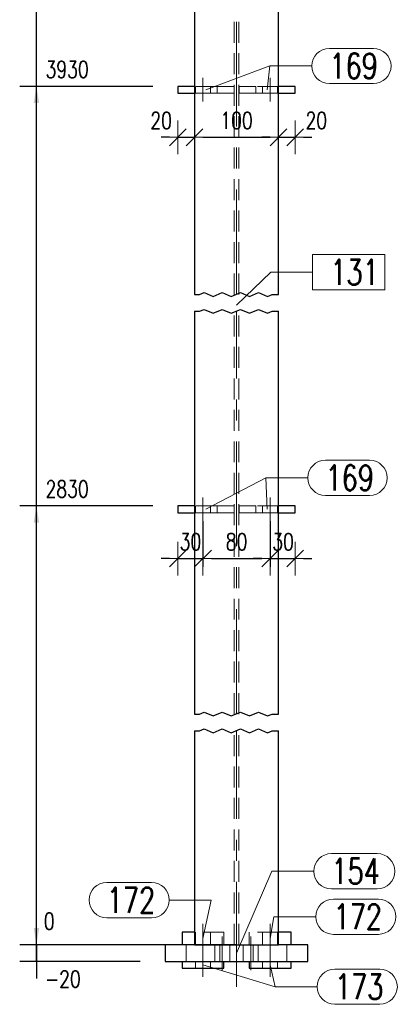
# Model space of a CAD drawing. Header units: millimetres. Extents: x -174 to 432, y 15762 to 16257.
# Tile 3 of 21: x -70 to -25, y 15904 to 16022. Entities that reach past the tile are written whole.
import ezdxf

# ---------------------------------------------------------------- set-up
doc = ezdxf.new("R2010")
doc.units = ezdxf.units.MM
doc.header["$LTSCALE"] = 10
doc.linetypes.add('HIDDEN', pattern=[0.375, 0.25, -0.125])
doc.linetypes.add('MITTE', pattern=[2, 1.25, -0.25, 0.25, -0.25])
doc.layers.get('Defpoints').update_dxf_attribs({"color": 1})
for name, color, linetype, lineweight in [('PS_DIM', 4, 'Continuous', 13), ('PS_Hidden', 2, 'HIDDEN', 9), ('PS_Mid', 5, 'MITTE', 15), ('PS_Pos', 1, 'Continuous', 15), ('PS_Shape', 161, 'Continuous', 30), ('PS_SOLID', 7, 'Continuous', 30)]:
    doc.layers.add(name, color=color, linetype=linetype, lineweight=lineweight)
doc.styles.add('simplex', font='simplex.shx', dxfattribs={"width": 0.75})
doc.dimstyles.new('1_10_GŁ_DS1-LS10', dxfattribs={"dimtxt": 2, "dimasz": 2, "dimexe": 2, "dimexo": 5, "dimgap": 1, "dimtad": 1, "dimjust": 4, "dimdec": 0, "dimlfac": 10, "dimtxsty": 'simplex', "dimblk1": 'NONE', "dimsah": 1, "dimcen": 2, "dimclrd": 256, "dimclre": 256, "dimclrt": 3, "dimadec": 1, "dimazin": 0, "dimtfac": 1, "dimtdec": 0, "dimtmove": 2, "dimatfit": 3, "dimfxl": 1, "dimarcsym": 0})
doc.dimstyles.new('1_10_PRZ', dxfattribs={"dimtxt": 2, "dimasz": 1, "dimexe": 2, "dimexo": 5, "dimgap": 1, "dimtad": 1, "dimdec": 0, "dimlfac": 10, "dimtxsty": 'simplex', "dimblk": 'dimznak', "dimcen": 2, "dimse1": 1, "dimse2": 1, "dimclrt": 3, "dimadec": 1, "dimazin": 0, "dimtfac": 1, "dimtdec": 0, "dimtix": 1, "dimtmove": 2, "dimatfit": 3, "dimldrblk": 'dim-grot', "dimfxl": 1, "dimarcsym": 0})
doc.dimstyles.new('1_10_SC', dxfattribs={"dimtxt": 2, "dimasz": 1, "dimexe": 1, "dimexo": 1, "dimgap": 1, "dimtad": 1, "dimdec": 0, "dimlfac": 10, "dimtxsty": 'simplex', "dimblk": 'dimznak', "dimcen": 2, "dimclrd": 256, "dimclre": 256, "dimclrt": 3, "dimadec": 1, "dimazin": 0, "dimtfac": 1, "dimtdec": 0, "dimtix": 1, "dimtmove": 2, "dimatfit": 3, "dimldrblk": 'dim-grot', "dimfxl": 1, "dimarcsym": 0})

# ---------------------------------------------------------------- blocks, each defined once
blk = doc.blocks.new('*D19')
at = {"layer": 'Defpoints', "color": 0, "transparency": 16777216}
for p in [(-67.97, 15911.4), (-39.11, 15911.4), (-50.61, 15909.4)]:
    blk.add_point(p, dxfattribs=at)
at = {"layer": 'PS_DIM', "lineweight": -2, "transparency": 16777216}
for p, q in [((-67.97, 15913.4), (-67.97, 15915.4)), ((-44.11, 15911.4), (-69.97, 15911.4)), ((-67.97, 15909.4), (-67.97, 15911.4)), ((-55.61, 15909.4), (-69.97, 15909.4)), ((-67.97, 15909.4), (-67.97, 15907.4))]:
    blk.add_line(p, q, dxfattribs=at)
at = {"layer": 'PS_DIM', "transparency": 16777216}
blk.add_solid([(-68.3, 15913.4), (-67.64, 15913.4), (-67.97, 15911.4)], dxfattribs=at)
at = {"layer": 'PS_DIM', "color": 3, "transparency": 16777216, "insert": (-64.81, 15907.32), "char_height": 2, "attachment_point": 5, "rotation": 0.0573, "style": 'simplex'}
blk.add_mtext('-20', dxfattribs=at)
blk = doc.blocks.new('_None')
blk = doc.blocks.new('*D20')
at = {"layer": 'Defpoints', "color": 0, "transparency": 16777216}
for p in [(-67.97, 15911.4), (-52.61, 15911.4), (-39.11, 15911.4)]:
    blk.add_point(p, dxfattribs=at)
at = {"layer": 'PS_DIM', "lineweight": -2, "transparency": 16777216}
for p, q in [((-67.97, 15913.4), (-67.97, 15915.4)), ((-44.11, 15911.4), (-69.97, 15911.4)), ((-57.61, 15911.4), (-69.97, 15911.4)), ((-67.97, 15911.4), (-67.97, 15909.4))]:
    blk.add_line(p, q, dxfattribs=at)
at = {"layer": 'PS_DIM', "transparency": 16777216}
blk.add_solid([(-68.3, 15913.4), (-67.64, 15913.4), (-67.97, 15911.4)], dxfattribs=at)
at = {"layer": 'PS_DIM', "color": 3, "transparency": 16777216, "insert": (-66.45, 15914.21), "char_height": 2, "attachment_point": 5, "rotation": 0.0573, "style": 'simplex'}
blk.add_mtext('0', dxfattribs=at)
blk = doc.blocks.new('*D21')
at = {"layer": 'Defpoints', "color": 0, "transparency": 16777216}
for p in [(-67.97, 15963.7), (-49.11, 15963.7), (-39.11, 15911.4)]:
    blk.add_point(p, dxfattribs=at)
at = {"layer": 'PS_DIM', "lineweight": -2, "transparency": 16777216}
for p, q in [((-54.11, 15963.7), (-69.97, 15963.7)), ((-67.97, 15911.4), (-67.97, 15961.7)), ((-44.11, 15911.4), (-69.97, 15911.4))]:
    blk.add_line(p, q, dxfattribs=at)
at = {"layer": 'PS_DIM', "transparency": 16777216}
blk.add_solid([(-68.3, 15961.7), (-67.64, 15961.7), (-67.97, 15963.7)], dxfattribs=at)
at = {"layer": 'PS_DIM', "color": 3, "transparency": 16777216, "insert": (-64.31, 15965.72), "char_height": 2, "attachment_point": 5, "rotation": 0.0573, "style": 'simplex'}
blk.add_mtext('2830', dxfattribs=at)
blk = doc.blocks.new('*D22')
at = {"layer": 'Defpoints', "color": 0, "transparency": 16777216}
for p in [(-67.97, 16013.7), (-49.11, 16013.7), (-39.11, 15911.4)]:
    blk.add_point(p, dxfattribs=at)
at = {"layer": 'PS_DIM', "lineweight": -2, "transparency": 16777216}
for p, q in [((-54.11, 16013.7), (-69.97, 16013.7)), ((-67.97, 15911.4), (-67.97, 16011.7)), ((-44.11, 15911.4), (-69.97, 15911.4))]:
    blk.add_line(p, q, dxfattribs=at)
at = {"layer": 'PS_DIM', "transparency": 16777216}
blk.add_solid([(-68.3, 16011.7), (-67.64, 16011.7), (-67.97, 16013.7)], dxfattribs=at)
at = {"layer": 'PS_DIM', "color": 3, "transparency": 16777216, "insert": (-64.31, 16015.72), "char_height": 2, "attachment_point": 5, "rotation": 0.0573, "style": 'simplex'}
blk.add_mtext('3930', dxfattribs=at)
blk = doc.blocks.new('*D23')
at = {"layer": 'Defpoints', "color": 0, "transparency": 16777216}
for p in [(-67.97, 16065.05), (-44.24, 16065.05), (-39.11, 15911.4)]:
    blk.add_point(p, dxfattribs=at)
at = {"layer": 'PS_DIM', "lineweight": -2, "transparency": 16777216}
for p, q in [((-49.24, 16065.05), (-69.97, 16065.05)), ((-67.97, 15911.4), (-67.97, 16063.05)), ((-44.11, 15911.4), (-69.97, 15911.4))]:
    blk.add_line(p, q, dxfattribs=at)
at = {"layer": 'PS_DIM', "transparency": 16777216}
blk.add_solid([(-68.3, 16063.05), (-67.64, 16063.05), (-67.97, 16065.05)], dxfattribs=at)
at = {"layer": 'PS_DIM', "color": 3, "transparency": 16777216, "insert": (-64.41, 16067.07), "char_height": 2, "attachment_point": 5, "rotation": 0.0573, "style": 'simplex'}
blk.add_mtext('7514', dxfattribs=at)
blk = doc.blocks.new('dimznak')
at = {"color": 0}
for points in [[(0, 2), (0, -2)], [(-2, 0), (2, 0)]]:
    blk.add_lwpolyline(points, dxfattribs=at)
at = {"color": 2}
blk.add_lwpolyline([(1, 1), (-1, -1)], dxfattribs=at)
blk = doc.blocks.new('*D27')
at = {"layer": 'Defpoints', "color": 0, "transparency": 16777216}
for p in [(-51.11, 16012.9), (-49.11, 16012.9), (-49.11, 16007.63)]:
    blk.add_point(p, dxfattribs=at)
at = {"layer": 'PS_DIM', "color": 0, "lineweight": -2, "transparency": 16777216}
for p, q in [((-52.11, 16007.63), (-53.11, 16007.63)), ((-51.11, 16007.63), (-49.11, 16007.63)), ((-48.11, 16007.63), (-47.11, 16007.63))]:
    blk.add_line(p, q, dxfattribs=at)
blk.add_blockref('dimznak', (-51.11, 16007.63), dxfattribs=at)
at = {"layer": 'PS_DIM', "color": 0, "lineweight": -2, "transparency": 16777216, "rotation": 180}
blk.add_blockref('dimznak', (-49.11, 16007.63), dxfattribs=at)
at = {"layer": 'PS_DIM', "color": 3, "transparency": 16777216, "insert": (-53.1, 16009.63), "char_height": 2, "attachment_point": 5, "style": 'simplex'}
blk.add_mtext('20', dxfattribs=at)
blk = doc.blocks.new('dim-grot')
blk.add_hatch(color=256).paths.add_polyline_path([(0, 0), (-2, 0.5), (-2, -0.5)])
blk.add_lwpolyline([(0, 0), (-2, 0.5), (-2, -0.5), (0, 0)])
blk = doc.blocks.new('*D28')
at = {"layer": 'Defpoints', "color": 0, "transparency": 16777216}
for p in [(-49.11, 16012.9), (-39.11, 16007.63), (-39.11, 16007.63)]:
    blk.add_point(p, dxfattribs=at)
at = {"layer": 'PS_DIM', "color": 0, "lineweight": -2, "transparency": 16777216}
blk.add_line((-48.11, 16007.63), (-40.11, 16007.63), dxfattribs=at)
at = {"layer": 'PS_DIM', "color": 0, "lineweight": -2, "transparency": 16777216, "rotation": 180}
blk.add_blockref('dimznak', (-49.11, 16007.63), dxfattribs=at)
at = {"layer": 'PS_DIM', "color": 0, "lineweight": -2, "transparency": 16777216}
blk.add_blockref('dimznak', (-39.11, 16007.63), dxfattribs=at)
at = {"layer": 'PS_DIM', "color": 3, "transparency": 16777216, "insert": (-44.11, 16009.63), "char_height": 2, "attachment_point": 5, "style": 'simplex'}
blk.add_mtext('100', dxfattribs=at)
blk = doc.blocks.new('*D29')
at = {"layer": 'Defpoints', "color": 0, "transparency": 16777216}
for p in [(-37.11, 16012.9), (-39.11, 16007.63), (-37.11, 16007.63)]:
    blk.add_point(p, dxfattribs=at)
at = {"layer": 'PS_DIM', "color": 0, "lineweight": -2, "transparency": 16777216}
for p, q in [((-40.11, 16007.63), (-41.11, 16007.63)), ((-39.11, 16007.63), (-37.11, 16007.63)), ((-36.11, 16007.63), (-35.11, 16007.63))]:
    blk.add_line(p, q, dxfattribs=at)
blk.add_blockref('dimznak', (-39.11, 16007.63), dxfattribs=at)
at = {"layer": 'PS_DIM', "color": 0, "lineweight": -2, "transparency": 16777216, "rotation": 180}
blk.add_blockref('dimznak', (-37.11, 16007.63), dxfattribs=at)
at = {"layer": 'PS_DIM', "color": 3, "transparency": 16777216, "insert": (-34.59, 16009.63), "char_height": 2, "attachment_point": 5, "style": 'simplex'}
blk.add_mtext('20', dxfattribs=at)
blk = doc.blocks.new('*D120')
at = {"layer": 'Defpoints', "color": 0, "transparency": 16777216}
for p in [(-67.97, 16063.85), (-44.11, 16063.85), (-39.11, 15911.4)]:
    blk.add_point(p, dxfattribs=at)
at = {"layer": 'PS_DIM', "lineweight": -2, "transparency": 16777216}
for p, q in [((-49.11, 16063.85), (-69.97, 16063.85)), ((-67.97, 15911.4), (-67.97, 16061.85)), ((-44.11, 15911.4), (-69.97, 15911.4))]:
    blk.add_line(p, q, dxfattribs=at)
at = {"layer": 'PS_DIM', "transparency": 16777216}
blk.add_solid([(-68.3, 16061.85), (-67.64, 16061.85), (-67.97, 16063.85)], dxfattribs=at)
at = {"layer": 'PS_DIM', "color": 3, "transparency": 16777216, "insert": (-64.31, 16062), "char_height": 2, "attachment_point": 5, "rotation": 0.0573, "style": 'simplex'}
blk.add_mtext('7502', dxfattribs=at)
blk = doc.blocks.new('*D126')
at = {"layer": 'Defpoints', "color": 0, "transparency": 16777216}
for p in [(-51.11, 15962.9), (-48.11, 15962.9), (-48.11, 15957.43)]:
    blk.add_point(p, dxfattribs=at)
at = {"layer": 'PS_DIM', "color": 0, "lineweight": -2, "transparency": 16777216}
for p, q in [((-52.11, 15957.43), (-53.11, 15957.43)), ((-51.11, 15957.43), (-48.11, 15957.43)), ((-47.11, 15957.43), (-46.11, 15957.43))]:
    blk.add_line(p, q, dxfattribs=at)
blk.add_blockref('dimznak', (-51.11, 15957.43), dxfattribs=at)
at = {"layer": 'PS_DIM', "color": 0, "lineweight": -2, "transparency": 16777216, "rotation": 180}
blk.add_blockref('dimznak', (-48.11, 15957.43), dxfattribs=at)
at = {"layer": 'PS_DIM', "color": 3, "transparency": 16777216, "insert": (-49.6, 15959.43), "char_height": 2, "attachment_point": 5, "style": 'simplex'}
blk.add_mtext('30', dxfattribs=at)
blk = doc.blocks.new('*D127')
at = {"layer": 'Defpoints', "color": 0, "transparency": 16777216}
for p in [(-48.11, 15962.9), (-40.11, 15962.9), (-40.11, 15957.43)]:
    blk.add_point(p, dxfattribs=at)
at = {"layer": 'PS_DIM', "lineweight": -2, "transparency": 16777216}
for p, q in [((-48.11, 15961.9), (-48.11, 15956.43)), ((-40.11, 15961.9), (-40.11, 15956.43)), ((-47.11, 15957.43), (-41.11, 15957.43))]:
    blk.add_line(p, q, dxfattribs=at)
at = {"layer": 'PS_DIM', "lineweight": -2, "transparency": 16777216, "rotation": 180}
blk.add_blockref('dimznak', (-48.11, 15957.43), dxfattribs=at)
at = {"layer": 'PS_DIM', "lineweight": -2, "transparency": 16777216}
blk.add_blockref('dimznak', (-40.11, 15957.43), dxfattribs=at)
at = {"layer": 'PS_DIM', "color": 3, "transparency": 16777216, "insert": (-44.11, 15959.43), "char_height": 2, "attachment_point": 5, "style": 'simplex'}
blk.add_mtext('80', dxfattribs=at)
blk = doc.blocks.new('*D128')
at = {"layer": 'Defpoints', "color": 0, "transparency": 16777216}
for p in [(-40.11, 15962.9), (-37.11, 15962.9), (-37.11, 15957.43)]:
    blk.add_point(p, dxfattribs=at)
at = {"layer": 'PS_DIM', "color": 0, "lineweight": -2, "transparency": 16777216}
for p, q in [((-41.11, 15957.43), (-42.11, 15957.43)), ((-40.11, 15957.43), (-37.11, 15957.43)), ((-36.11, 15957.43), (-35.11, 15957.43))]:
    blk.add_line(p, q, dxfattribs=at)
blk.add_blockref('dimznak', (-40.11, 15957.43), dxfattribs=at)
at = {"layer": 'PS_DIM', "color": 0, "lineweight": -2, "transparency": 16777216, "rotation": 180}
blk.add_blockref('dimznak', (-37.11, 15957.43), dxfattribs=at)
at = {"layer": 'PS_DIM', "color": 3, "transparency": 16777216, "insert": (-38.56, 15959.43), "char_height": 2, "attachment_point": 5, "style": 'simplex'}
blk.add_mtext('30', dxfattribs=at)
blk = doc.blocks.new('*X176')
at = {"color": 1}
for p, q in [((-48.52, 15988.9), (-47.98, 15989.13)), ((-47.98, 15989.13), (-46.9, 15988.67)), ((-46.9, 15988.67), (-45.81, 15989.13)), ((-45.81, 15989.13), (-44.73, 15988.67)), ((-44.73, 15988.67), (-43.65, 15989.13)), ((-43.65, 15989.13), (-42.56, 15988.67)), ((-42.56, 15988.67), (-41.48, 15989.13)), ((-41.48, 15989.13), (-40.4, 15988.67)), ((-49.11, 15988.9), (-48.52, 15988.9)), ((-40.4, 15988.67), (-39.85, 15988.9)), ((-39.85, 15988.9), (-39.11, 15988.9)), ((-49.11, 15986.9), (-48.52, 15986.9)), ((-48.52, 15986.9), (-47.98, 15987.13)), ((-47.98, 15987.13), (-46.9, 15986.67)), ((-46.9, 15986.67), (-45.81, 15987.13)), ((-45.81, 15987.13), (-44.73, 15986.67)), ((-44.73, 15986.67), (-43.65, 15987.13)), ((-43.65, 15987.13), (-42.56, 15986.67)), ((-42.56, 15986.67), (-41.48, 15987.13)), ((-41.48, 15987.13), (-40.4, 15986.67)), ((-40.4, 15986.67), (-39.85, 15986.9)), ((-39.85, 15986.9), (-39.11, 15986.9)), ((-49.11, 15938.9), (-48.52, 15938.9)), ((-48.52, 15938.9), (-47.98, 15939.13)), ((-47.98, 15939.13), (-46.9, 15938.67)), ((-46.9, 15938.67), (-45.81, 15939.13)), ((-45.81, 15939.13), (-44.73, 15938.67)), ((-44.73, 15938.67), (-43.65, 15939.13)), ((-43.65, 15939.13), (-42.56, 15938.67)), ((-42.56, 15938.67), (-41.48, 15939.13)), ((-41.48, 15939.13), (-40.4, 15938.67)), ((-40.4, 15938.67), (-39.85, 15938.9)), ((-39.85, 15938.9), (-39.11, 15938.9)), ((-49.11, 15936.9), (-48.52, 15936.9)), ((-48.52, 15936.9), (-47.98, 15937.13)), ((-47.98, 15937.13), (-46.9, 15936.67)), ((-46.9, 15936.67), (-45.81, 15937.13)), ((-45.81, 15937.13), (-44.73, 15936.67)), ((-44.73, 15936.67), (-43.65, 15937.13)), ((-43.65, 15937.13), (-42.56, 15936.67)), ((-42.56, 15936.67), (-41.48, 15937.13)), ((-41.48, 15937.13), (-40.4, 15936.67)), ((-40.4, 15936.67), (-39.85, 15936.9)), ((-39.85, 15936.9), (-39.11, 15936.9))]:
    blk.add_line(p, q, dxfattribs=at)
at = {"layer": 'PS_Hidden', "color": 2, "linetype": 'HIDDEN'}
for p, q in [((-49.11, 16036.9), (-49.11, 16013.7)), ((-44.39, 15988.9), (-44.39, 16036.9)), ((-43.83, 15988.9), (-43.83, 16036.9)), ((-49.11, 16013.7), (-49.11, 16012.9)), ((-46.41, 16013.7), (-49.11, 16013.7)), ((-49.01, 16013.7), (-49.01, 16012.9)), ((-47.21, 16012.9), (-47.21, 16013.7)), ((-46.37, 16013.7), (-46.41, 16013.7)), ((-46.41, 16013.7), (-46.41, 16012.9)), ((-46.26, 16013.7), (-46.37, 16013.7)), ((-46.07, 16013.7), (-46.26, 16013.7)), ((-45.83, 16013.7), (-46.07, 16013.7)), ((-45.52, 16013.7), (-45.83, 16013.7)), ((-45.18, 16013.7), (-45.52, 16013.7)), ((-44.8, 16013.7), (-45.18, 16013.7)), ((-44.41, 16013.7), (-44.8, 16013.7)), ((-44.41, 16012.9), (-44.41, 16013.7)), ((-43.42, 16013.7), (-43.81, 16013.7)), ((-43.81, 16013.7), (-43.81, 16012.9)), ((-43.05, 16013.7), (-43.42, 16013.7)), ((-42.7, 16013.7), (-43.05, 16013.7)), ((-42.4, 16013.7), (-42.7, 16013.7)), ((-42.15, 16013.7), (-42.4, 16013.7)), ((-41.96, 16013.7), (-42.15, 16013.7)), ((-41.85, 16013.7), (-41.96, 16013.7)), ((-41.81, 16013.7), (-41.85, 16013.7)), ((-41.81, 16012.9), (-41.81, 16013.7)), ((-39.11, 16013.7), (-41.81, 16013.7)), ((-41.01, 16013.7), (-41.01, 16012.9)), ((-39.21, 16012.9), (-39.21, 16013.7)), ((-49.11, 16012.9), (-48.11, 16012.9)), ((-49.11, 16012.9), (-49.11, 15988.9)), ((-48.11, 16012.9), (-46.41, 16012.9)), ((-46.41, 16012.9), (-46.37, 16012.9)), ((-46.37, 16012.9), (-46.26, 16012.9)), ((-46.26, 16012.9), (-46.07, 16012.9)), ((-46.07, 16012.9), (-45.83, 16012.9)), ((-45.83, 16012.9), (-45.52, 16012.9)), ((-45.52, 16012.9), (-45.18, 16012.9)), ((-45.18, 16012.9), (-44.8, 16012.9)), ((-44.8, 16012.9), (-44.41, 16012.9)), ((-43.81, 16012.9), (-43.42, 16012.9)), ((-43.42, 16012.9), (-43.05, 16012.9)), ((-43.05, 16012.9), (-42.7, 16012.9)), ((-42.7, 16012.9), (-42.4, 16012.9)), ((-42.4, 16012.9), (-42.15, 16012.9)), ((-42.15, 16012.9), (-41.96, 16012.9)), ((-41.96, 16012.9), (-41.85, 16012.9)), ((-41.85, 16012.9), (-41.81, 16012.9)), ((-41.81, 16012.9), (-40.11, 16012.9)), ((-40.11, 16012.9), (-39.11, 16012.9)), ((-49.11, 15986.9), (-49.11, 15963.7)), ((-44.39, 15938.9), (-44.39, 15986.9)), ((-43.83, 15938.9), (-43.83, 15986.9)), ((-49.11, 15963.7), (-49.11, 15962.9)), ((-46.41, 15963.7), (-49.11, 15963.7)), ((-49.01, 15963.7), (-49.01, 15962.9)), ((-47.21, 15962.9), (-47.21, 15963.7)), ((-46.37, 15963.7), (-46.41, 15963.7)), ((-46.41, 15963.7), (-46.41, 15962.9)), ((-46.26, 15963.7), (-46.37, 15963.7)), ((-46.07, 15963.7), (-46.26, 15963.7)), ((-45.83, 15963.7), (-46.07, 15963.7)), ((-45.52, 15963.7), (-45.83, 15963.7)), ((-45.18, 15963.7), (-45.52, 15963.7)), ((-44.8, 15963.7), (-45.18, 15963.7)), ((-44.41, 15963.7), (-44.8, 15963.7)), ((-44.41, 15962.9), (-44.41, 15963.7)), ((-43.42, 15963.7), (-43.81, 15963.7)), ((-43.81, 15963.7), (-43.81, 15962.9)), ((-43.05, 15963.7), (-43.42, 15963.7)), ((-42.7, 15963.7), (-43.05, 15963.7)), ((-42.4, 15963.7), (-42.7, 15963.7)), ((-42.15, 15963.7), (-42.4, 15963.7)), ((-41.96, 15963.7), (-42.15, 15963.7)), ((-41.85, 15963.7), (-41.96, 15963.7)), ((-41.81, 15963.7), (-41.85, 15963.7)), ((-41.81, 15962.9), (-41.81, 15963.7)), ((-39.11, 15963.7), (-41.81, 15963.7)), ((-41.01, 15963.7), (-41.01, 15962.9)), ((-39.21, 15962.9), (-39.21, 15963.7)), ((-49.11, 15962.9), (-48.11, 15962.9)), ((-48.11, 15962.9), (-46.41, 15962.9)), ((-46.41, 15962.9), (-46.37, 15962.9)), ((-46.37, 15962.9), (-46.26, 15962.9)), ((-46.26, 15962.9), (-46.07, 15962.9)), ((-46.07, 15962.9), (-45.83, 15962.9)), ((-45.83, 15962.9), (-45.52, 15962.9)), ((-45.52, 15962.9), (-45.18, 15962.9)), ((-45.18, 15962.9), (-44.8, 15962.9)), ((-44.8, 15962.9), (-44.41, 15962.9)), ((-43.81, 15962.9), (-43.42, 15962.9)), ((-43.42, 15962.9), (-43.05, 15962.9)), ((-43.05, 15962.9), (-42.7, 15962.9)), ((-42.7, 15962.9), (-42.4, 15962.9)), ((-42.4, 15962.9), (-42.15, 15962.9)), ((-42.15, 15962.9), (-41.96, 15962.9)), ((-41.96, 15962.9), (-41.85, 15962.9)), ((-41.85, 15962.9), (-41.81, 15962.9)), ((-41.81, 15962.9), (-40.11, 15962.9)), ((-40.11, 15962.9), (-39.11, 15962.9)), ((-44.39, 15911.4), (-44.39, 15936.9)), ((-43.83, 15911.4), (-43.83, 15936.9)), ((-50.61, 15911.4), (-50.61, 15912.9)), ((-50.61, 15911.4), (-50.61, 15912.9)), ((-50.61, 15912.9), (-49.11, 15912.9)), ((-49.11, 15912.9), (-50.61, 15912.9)), ((-50.61, 15912.9), (-50.61, 15911.4)), ((-45.61, 15912.9), (-49.11, 15912.9)), ((-49.01, 15912.9), (-49.01, 15911.4)), ((-47.21, 15911.4), (-47.21, 15912.9)), ((-45.61, 15911.4), (-45.61, 15912.9)), ((-39.11, 15912.9), (-42.61, 15912.9)), ((-42.61, 15912.9), (-42.61, 15911.4)), ((-41.01, 15912.9), (-41.01, 15911.4)), ((-39.21, 15911.4), (-39.21, 15912.9)), ((-52.61, 15911.4), (-52.61, 15909.4)), ((-50.61, 15911.4), (-49.11, 15911.4)), ((-50.11, 15909.4), (-50.11, 15911.4)), ((-50.11, 15911.4), (-49.84, 15911.4)), ((-49.84, 15911.4), (-49.11, 15911.4)), ((-46.71, 15911.4), (-46.71, 15909.4)), ((-46.71, 15911.4), (-46.71, 15909.4)), ((-46.11, 15909.4), (-46.11, 15911.4)), ((-44.91, 15909.4), (-44.91, 15911.4)), ((-43.31, 15911.4), (-43.31, 15909.4)), ((-42.11, 15911.4), (-42.11, 15909.4)), ((-41.51, 15909.4), (-41.51, 15911.4)), ((-38.11, 15909.4), (-38.11, 15911.4)), ((-50.61, 15908.6), (-50.61, 15909.4)), ((-50.61, 15909.4), (-50.61, 15908.6)), ((-49.01, 15909.4), (-49.01, 15908.6)), ((-47.21, 15908.6), (-47.21, 15909.4)), ((-42.41, 15909.4), (-42.61, 15909.4)), ((-42.61, 15908.6), (-42.61, 15909.4)), ((-41.01, 15909.4), (-41.01, 15908.6)), ((-39.21, 15908.6), (-39.21, 15909.4))]:
    blk.add_line(p, q, dxfattribs=at)
at = {"layer": 'PS_Mid', "color": 5, "linetype": 'MITTE'}
for p, q in [((-44.11, 15988.9), (-44.11, 16036.9)), ((-48.11, 16011.9), (-48.11, 16014.7)), ((-48.11, 16011.9), (-48.11, 16014.7)), ((-40.11, 16011.9), (-40.11, 16014.7)), ((-40.11, 16011.9), (-40.11, 16014.7)), ((-44.11, 15938.9), (-44.11, 15986.9)), ((-48.11, 15961.9), (-48.11, 15964.7)), ((-48.11, 15961.9), (-48.11, 15964.7)), ((-40.11, 15961.9), (-40.11, 15964.7)), ((-40.11, 15961.9), (-40.11, 15964.7)), ((-44.11, 15906.4), (-44.11, 15936.9)), ((-48.11, 15910.4), (-48.11, 15913.9)), ((-48.11, 15910.4), (-48.11, 15913.9)), ((-40.11, 15910.4), (-40.11, 15913.9)), ((-40.11, 15910.4), (-40.11, 15913.9)), ((-48.11, 15912.4), (-48.11, 15908.4)), ((-48.11, 15912.4), (-48.11, 15908.4)), ((-45.81, 15912.4), (-45.81, 15908.4)), ((-45.81, 15912.4), (-45.81, 15908.4)), ((-42.41, 15912.4), (-42.41, 15908.4)), ((-42.41, 15912.4), (-42.41, 15908.4)), ((-40.11, 15912.4), (-40.11, 15908.4)), ((-40.11, 15912.4), (-40.11, 15908.4)), ((-48.11, 15907.6), (-48.11, 15910.4)), ((-48.11, 15907.6), (-48.11, 15910.4)), ((-40.11, 15907.6), (-40.11, 15910.4)), ((-40.11, 15907.6), (-40.11, 15910.4))]:
    blk.add_line(p, q, dxfattribs=at)
at = {"layer": 'PS_SOLID', "color": 7, "linetype": 'Continuous'}
for p, q in [((-49.11, 16036.9), (-49.11, 15988.9)), ((-39.11, 15988.9), (-39.11, 16036.9)), ((-49.11, 16013.7), (-51.11, 16013.7)), ((-51.11, 16013.7), (-51.11, 16012.9)), ((-37.11, 16013.7), (-39.11, 16013.7)), ((-37.11, 16012.9), (-37.11, 16013.7)), ((-51.11, 16012.9), (-49.11, 16012.9)), ((-39.11, 16012.9), (-37.11, 16012.9)), ((-49.11, 15986.9), (-49.11, 15938.9)), ((-39.11, 15938.9), (-39.11, 15986.9)), ((-49.11, 15963.7), (-51.11, 15963.7)), ((-51.11, 15963.7), (-51.11, 15962.9)), ((-37.11, 15963.7), (-39.11, 15963.7)), ((-37.11, 15962.9), (-37.11, 15963.7)), ((-51.11, 15962.9), (-49.11, 15962.9)), ((-39.11, 15962.9), (-37.11, 15962.9)), ((-49.11, 15936.9), (-49.11, 15911.4)), ((-39.11, 15911.4), (-39.11, 15936.9)), ((-49.11, 15912.9), (-50.61, 15912.9)), ((-50.61, 15912.9), (-50.61, 15911.4)), ((-37.61, 15912.9), (-39.11, 15912.9)), ((-37.61, 15911.4), (-37.61, 15912.9)), ((-52.61, 15911.4), (-52.61, 15909.4)), ((-49.11, 15911.4), (-52.61, 15911.4)), ((-49.11, 15911.4), (-39.11, 15911.4)), ((-35.61, 15911.4), (-39.11, 15911.4)), ((-35.61, 15909.4), (-35.61, 15911.4)), ((-52.61, 15909.4), (-48.11, 15909.4)), ((-50.61, 15909.4), (-50.61, 15908.6)), ((-48.11, 15909.4), (-45.81, 15909.4)), ((-45.81, 15909.4), (-42.41, 15909.4)), ((-45.61, 15908.6), (-45.61, 15909.4)), ((-42.61, 15909.4), (-42.61, 15908.6)), ((-42.41, 15909.4), (-40.11, 15909.4)), ((-40.11, 15909.4), (-35.61, 15909.4)), ((-37.61, 15908.6), (-37.61, 15909.4)), ((-50.61, 15908.6), (-48.11, 15908.6)), ((-48.11, 15908.6), (-45.61, 15908.6)), ((-42.61, 15908.6), (-40.11, 15908.6)), ((-40.11, 15908.6), (-37.61, 15908.6))]:
    blk.add_line(p, q, dxfattribs=at)
blk = doc.blocks.new('*X177')
at = {"color": 1}
for p, q in [((-26.43, 15993.66), (-35.03, 15993.66)), ((-35.03, 15993.66), (-35.03, 15989.46)), ((-26.43, 15989.46), (-26.43, 15993.66)), ((-44.11, 15987.63), (-40.03, 15991.56)), ((-40.03, 15991.56), (-35.03, 15991.56)), ((-35.03, 15989.46), (-26.43, 15989.46))]:
    blk.add_line(p, q, dxfattribs=at)
at = {"color": 2, "style": 'simplex', "width": 0.75}
blk.add_text('131', height=3, dxfattribs=at).set_placement((-32.93, 15990.06))
blk = doc.blocks.new('*X178')
at = {"color": 1}
for p, q in [((-33.03, 16018.23), (-27.78, 16018.23)), ((-47.76, 16013.3), (-40.13, 16016.13)), ((-40.13, 16016.13), (-35.13, 16016.13)), ((-33.03, 16014.03), (-27.78, 16014.03))]:
    blk.add_line(p, q, dxfattribs=at)
for centre, start, end in [((-33.03, 16016.13), 90, 270), ((-27.78, 16016.13), 270, 90)]:
    blk.add_arc(centre, 2.1, start, end, dxfattribs=at)
at = {"color": 2, "style": 'simplex', "width": 0.75}
blk.add_text('169', height=3, dxfattribs=at).set_placement((-33.03, 16014.63))
blk = doc.blocks.new('*X179')
at = {"color": 1}
for p, q in [((-33.5, 15969.15), (-28.25, 15969.15)), ((-47.76, 15963.3), (-40.6, 15967.05)), ((-40.6, 15967.05), (-35.6, 15967.05)), ((-33.5, 15964.95), (-28.25, 15964.95))]:
    blk.add_line(p, q, dxfattribs=at)
for centre, start, end in [((-33.5, 15967.05), 90, 270), ((-28.25, 15967.05), 270, 90)]:
    blk.add_arc(centre, 2.1, start, end, dxfattribs=at)
at = {"color": 2, "style": 'simplex', "width": 0.75}
blk.add_text('169', height=3, dxfattribs=at).set_placement((-33.5, 15965.55))
blk = doc.blocks.new('*X180')
at = {"color": 1}
for p, q in [((-33.03, 16018.23), (-27.78, 16018.23)), ((-40.46, 16013.3), (-40.13, 16016.13)), ((-40.13, 16016.13), (-35.13, 16016.13)), ((-33.03, 16014.03), (-27.78, 16014.03))]:
    blk.add_line(p, q, dxfattribs=at)
for centre, start, end in [((-33.03, 16016.13), 90, 270), ((-27.78, 16016.13), 270, 90)]:
    blk.add_arc(centre, 2.1, start, end, dxfattribs=at)
at = {"color": 2, "style": 'simplex', "width": 0.75}
blk.add_text('169', height=3, dxfattribs=at).set_placement((-33.03, 16014.63))
blk = doc.blocks.new('*X181')
at = {"color": 1}
for p, q in [((-33.5, 15969.15), (-28.25, 15969.15)), ((-40.46, 15963.3), (-40.6, 15967.05)), ((-40.6, 15967.05), (-35.6, 15967.05)), ((-33.5, 15964.95), (-28.25, 15964.95))]:
    blk.add_line(p, q, dxfattribs=at)
for centre, start, end in [((-33.5, 15967.05), 90, 270), ((-28.25, 15967.05), 270, 90)]:
    blk.add_arc(centre, 2.1, start, end, dxfattribs=at)
at = {"color": 2, "style": 'simplex', "width": 0.75}
blk.add_text('169', height=3, dxfattribs=at).set_placement((-33.5, 15965.55))
blk = doc.blocks.new('*X182')
at = {"color": 1}
for p, q in [((-32.8, 15922.27), (-27.33, 15922.27)), ((-44.11, 15910.4), (-39.9, 15920.17)), ((-39.9, 15920.17), (-34.9, 15920.17)), ((-32.8, 15918.07), (-27.33, 15918.07))]:
    blk.add_line(p, q, dxfattribs=at)
for centre, start, end in [((-32.8, 15920.17), 90, 270), ((-27.33, 15920.17), 270, 90)]:
    blk.add_arc(centre, 2.1, start, end, dxfattribs=at)
at = {"color": 2, "style": 'simplex', "width": 0.75}
blk.add_text('154', height=3, dxfattribs=at).set_placement((-32.8, 15918.67))
blk = doc.blocks.new('*X183')
at = {"color": 1}
for p, q in [((-59.59, 15918.83), (-54.24, 15918.83)), ((-52.14, 15916.73), (-47.14, 15916.73)), ((-48.11, 15912.15), (-47.14, 15916.73)), ((-59.59, 15914.63), (-54.24, 15914.63))]:
    blk.add_line(p, q, dxfattribs=at)
for centre, start, end in [((-59.59, 15916.73), 90, 270), ((-54.24, 15916.73), 270, 90)]:
    blk.add_arc(centre, 2.1, start, end, dxfattribs=at)
at = {"color": 2, "style": 'simplex', "width": 0.75}
blk.add_text('172', height=3, dxfattribs=at).set_placement((-59.59, 15915.23))
blk = doc.blocks.new('*X184')
at = {"color": 1}
for p, q in [((-32.55, 15916.85), (-27.19, 15916.85)), ((-40.11, 15912.15), (-39.65, 15914.75)), ((-39.65, 15914.75), (-34.65, 15914.75)), ((-32.55, 15912.65), (-27.19, 15912.65))]:
    blk.add_line(p, q, dxfattribs=at)
for centre, start, end in [((-32.55, 15914.75), 90, 270), ((-27.19, 15914.75), 270, 90)]:
    blk.add_arc(centre, 2.1, start, end, dxfattribs=at)
at = {"color": 2, "style": 'simplex', "width": 0.75}
blk.add_text('172', height=3, dxfattribs=at).set_placement((-32.55, 15913.25))
blk = doc.blocks.new('*X185')
at = {"color": 1}
for p, q in [((-32.55, 15916.85), (-27.19, 15916.85)), ((-40.11, 15912.15), (-39.65, 15914.75)), ((-39.65, 15914.75), (-34.65, 15914.75)), ((-32.55, 15912.65), (-27.19, 15912.65))]:
    blk.add_line(p, q, dxfattribs=at)
for centre, start, end in [((-32.55, 15914.75), 90, 270), ((-27.19, 15914.75), 270, 90)]:
    blk.add_arc(centre, 2.1, start, end, dxfattribs=at)
at = {"color": 2, "style": 'simplex', "width": 0.75}
blk.add_text('172', height=3, dxfattribs=at).set_placement((-32.55, 15913.25))
blk = doc.blocks.new('*X186')
at = {"color": 1}
for p, q in [((-59.59, 15918.83), (-54.24, 15918.83)), ((-52.14, 15916.73), (-47.14, 15916.73)), ((-48.11, 15912.15), (-47.14, 15916.73)), ((-59.59, 15914.63), (-54.24, 15914.63))]:
    blk.add_line(p, q, dxfattribs=at)
for centre, start, end in [((-59.59, 15916.73), 90, 270), ((-54.24, 15916.73), 270, 90)]:
    blk.add_arc(centre, 2.1, start, end, dxfattribs=at)
at = {"color": 2, "style": 'simplex', "width": 0.75}
blk.add_text('172', height=3, dxfattribs=at).set_placement((-59.59, 15915.23))
blk = doc.blocks.new('*X187')
at = {"color": 1}
for p, q in [((-40.11, 15909), (-39.49, 15906.41)), ((-32.39, 15908.51), (-27.03, 15908.51)), ((-39.49, 15906.41), (-34.49, 15906.41)), ((-32.39, 15904.31), (-27.03, 15904.31))]:
    blk.add_line(p, q, dxfattribs=at)
for centre, start, end in [((-32.39, 15906.41), 90, 270), ((-27.03, 15906.41), 270, 90)]:
    blk.add_arc(centre, 2.1, start, end, dxfattribs=at)
at = {"color": 2, "style": 'simplex', "width": 0.75}
blk.add_text('173', height=3, dxfattribs=at).set_placement((-32.39, 15904.91))
blk = doc.blocks.new('*X188')
at = {"color": 1}
for p, q in [((-40.11, 15909), (-39.49, 15906.41)), ((-32.39, 15908.51), (-27.03, 15908.51)), ((-39.49, 15906.41), (-34.49, 15906.41)), ((-32.39, 15904.31), (-27.03, 15904.31))]:
    blk.add_line(p, q, dxfattribs=at)
for centre, start, end in [((-32.39, 15906.41), 90, 270), ((-27.03, 15906.41), 270, 90)]:
    blk.add_arc(centre, 2.1, start, end, dxfattribs=at)
at = {"color": 2, "style": 'simplex', "width": 0.75}
blk.add_text('173', height=3, dxfattribs=at).set_placement((-32.39, 15904.91))
blk = doc.blocks.new('*X189')
at = {"color": 1}
for p, q in [((-48.11, 15909), (-39.49, 15906.41)), ((-32.39, 15908.51), (-27.03, 15908.51)), ((-39.49, 15906.41), (-34.49, 15906.41)), ((-32.39, 15904.31), (-27.03, 15904.31))]:
    blk.add_line(p, q, dxfattribs=at)
for centre, start, end in [((-32.39, 15906.41), 90, 270), ((-27.03, 15906.41), 270, 90)]:
    blk.add_arc(centre, 2.1, start, end, dxfattribs=at)
at = {"color": 2, "style": 'simplex', "width": 0.75}
blk.add_text('173', height=3, dxfattribs=at).set_placement((-32.39, 15904.91))
blk = doc.blocks.new('*X190')
at = {"color": 1}
for p, q in [((-48.11, 15909), (-39.49, 15906.41)), ((-32.39, 15908.51), (-27.03, 15908.51)), ((-39.49, 15906.41), (-34.49, 15906.41)), ((-32.39, 15904.31), (-27.03, 15904.31))]:
    blk.add_line(p, q, dxfattribs=at)
for centre, start, end in [((-32.39, 15906.41), 90, 270), ((-27.03, 15906.41), 270, 90)]:
    blk.add_arc(centre, 2.1, start, end, dxfattribs=at)
at = {"color": 2, "style": 'simplex', "width": 0.75}
blk.add_text('173', height=3, dxfattribs=at).set_placement((-32.39, 15904.91))

msp = doc.modelspace()

# ---------------------------------------------------------------- block references
at = {"layer": 'PS_Pos'}
for name in ['*X178', '*X180', '*X177', '*X179', '*X181', '*X182', '*X183', '*X186', '*X184', '*X185', '*X189', '*X190', '*X187', '*X188']:
    msp.add_blockref(name, (0, 0), dxfattribs=at)
at = {"layer": 'PS_Shape', "color": 66}
msp.add_blockref('*X176', (0, 0), dxfattribs=at)

# ---------------------------------------------------------------- dimensions: what is measured, and where the dimension line sits
at = {"layer": 'PS_DIM'}
for base, p1, p2, text, picture, middle in [((-67.97, 16065.05), (-39.11, 15911.4), (-44.24, 16065.05), '7514', '*D23', (-64.41, 16067.07)), ((-67.97, 16063.85), (-39.11, 15911.4), (-44.11, 16063.85), '7502', '*D120', (-64.31, 16062)), ((-67.97, 16013.7), (-39.11, 15911.4), (-49.11, 16013.7), '3930', '*D22', (-64.31, 16015.72)), ((-67.97, 15963.7), (-39.11, 15911.4), (-49.11, 15963.7), '2830', '*D21', (-64.31, 15965.72)), ((-67.97, 15911.4), (-50.61, 15909.4), (-39.11, 15911.4), '-20', '*D19', (-64.81, 15907.32))]:
    dim = msp.add_linear_dim(base=base, p1=p1, p2=p2, angle=90, text=text, dimstyle='1_10_GŁ_DS1-LS10', dxfattribs=at)
    dim.commit()
    dim.dimension.update_dxf_attribs({"geometry": picture, "text_midpoint": middle, "dimtype": 128, "text_rotation": 0.0573})
for base, p1, p2, picture, middle in [((-49.11, 16007.63), (-51.11, 16012.9), (-49.11, 16012.9), '*D27', (-53.1, 16009.63)), ((-37.11, 16007.63), (-39.11, 16007.63), (-37.11, 16012.9), '*D29', (-34.59, 16009.63)), ((-48.11, 15957.43), (-51.11, 15962.9), (-48.11, 15962.9), '*D126', (-49.6, 15959.43)), ((-37.11, 15957.43), (-40.11, 15962.9), (-37.11, 15962.9), '*D128', (-38.56, 15959.43))]:
    dim = msp.add_linear_dim(base=base, p1=p1, p2=p2, dimstyle='1_10_PRZ', dxfattribs=at)
    dim.commit()
    dim.dimension.update_dxf_attribs({"geometry": picture, "text_midpoint": middle, "dimtype": 128})
for base, p1, p2, dimstyle, picture, middle in [((-39.11, 16007.63), (-49.11, 16012.9), (-39.11, 16007.63), '1_10_PRZ', '*D28', (-44.11, 16009.63)), ((-40.11, 15957.43), (-48.11, 15962.9), (-40.11, 15962.9), '1_10_SC', '*D127', (-44.11, 15959.43))]:
    dim = msp.add_linear_dim(base=base, p1=p1, p2=p2, dimstyle=dimstyle, dxfattribs=at)
    dim.commit()
    dim.dimension.update_dxf_attribs({"geometry": picture, "text_midpoint": middle})
dim = msp.add_linear_dim(base=(-67.97065228, 15911.39858116), p1=(-39.11119167, 15911.39858116), p2=(-52.61119167, 15911.39858116), angle=90, dimstyle='1_10_GŁ_DS1-LS10', dxfattribs=at)
dim.commit()
dim.dimension.update_dxf_attribs({"geometry": '*D20', "text_midpoint": (-66.45065228, 15914.21428988), "dimtype": 128, "text_rotation": 0.05729578})

doc.saveas('drawing.dxf')
